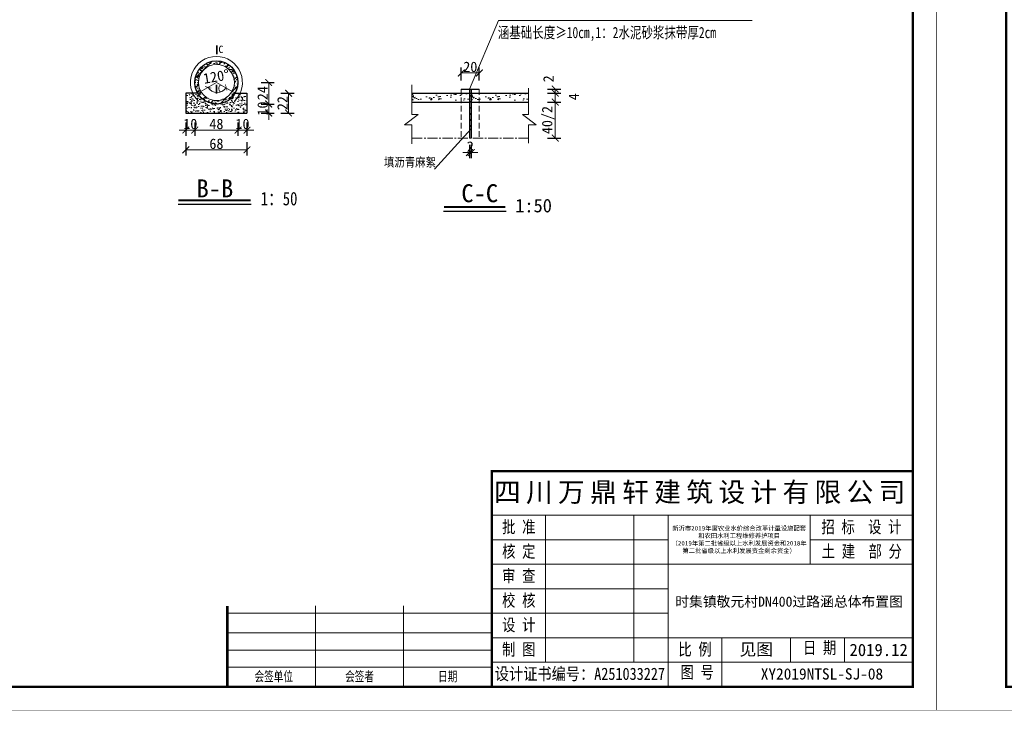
# Model space of a CAD drawing. Extents: x 36231 to 595326, y 3059 to 3871788.
# Tile 18 of 143: x 584379 to 584598, y 3863592 to 3863745. Entities that reach past the tile are written whole.
import ezdxf
from ezdxf.enums import TextEntityAlignment as Align

# ---------------------------------------------------------------- set-up
doc = ezdxf.new("R2010")
doc.units = 0
doc.header["$PDMODE"] = 32
doc.header["$PDSIZE"] = 0.2
doc.linetypes.add('CENTER2', pattern=[1.125, 0.75, -0.125, 0.125, -0.125])
doc.linetypes.add('HIDDEN', pattern=[0.375, 0.25, -0.125])
doc.layers.get('0').update_dxf_attribs({"linetype": 'CONTINUOUS'})
doc.layers.get('Defpoints').update_dxf_attribs({"linetype": 'CONTINUOUS'})
for name, color, linetype, lineweight in [('0.09标注线', 3, 'CONTINUOUS', 9), ('0.13填充', 8, 'CONTINUOUS', 9), ('0.13文字', 3, 'CONTINUOUS', 13), ('0.30粗蓝', 4, 'CONTINUOUS', 30), ('中心线', 1, 'CENTER2', 20), ('图框１', 5, 'CONTINUOUS', 60), ('文字', 7, 'CONTINUOUS', 15), ('文字层', 7, 'CONTINUOUS', 15), ('粗线', 7, 'CONTINUOUS', 35), ('细线', 7, 'CONTINUOUS', 15), ('虚线', 251, 'HIDDEN', 15)]:
    doc.layers.add(name, color=color, linetype=linetype, lineweight=lineweight)
doc.layers.add('尺寸线', color=3, linetype='CONTINUOUS')
doc.styles.add('-仿宋_GB2312', font='仿宋_GB2312_0.ttf')
doc.styles.add('LYJFS', font='times.ttf', dxfattribs={"width": 0.7})
doc.styles.add('图框', font='仿宋_GB2312_0.ttf', dxfattribs={"width": 0.8})
doc.dimstyles.new('副本 (2) STANDARD', dxfattribs={"dimscale": 0, "dimtxt": 2.3, "dimasz": 1.5, "dimexe": 1.25, "dimexo": 1.5, "dimgap": 0.2, "dimtad": 1, "dimdec": 1, "dimzin": 0, "dimdsep": 46, "dimtxsty": '-仿宋_GB2312', "dimblk": 'ARCHTICK', "dimcen": 0.09, "dimadec": 0, "dimazin": 0, "dimtfac": 1, "dimtdec": 1, "dimtix": 1, "dimtmove": 2, "dimatfit": 3, "dimfxl": 1.7, "dimfxlon": 1, "dimtolj": 1, "dimtzin": 0, "dimlwd": 9, "dimarcsym": 0})
doc.dimstyles.new('副本 (5) (2) STANDARD', dxfattribs={"dimtxt": 2.3, "dimasz": 1, "dimexe": 1.25, "dimexo": 1.5, "dimgap": 0.2, "dimtad": 1, "dimdec": 0, "dimlfac": 10, "dimzin": 0, "dimdsep": 46, "dimtxsty": '-仿宋_GB2312', "dimblk": 'ARCHTICK', "dimcen": 0.09, "dimadec": 0, "dimazin": 0, "dimtfac": 1, "dimtdec": 0, "dimtix": 1, "dimtmove": 2, "dimatfit": 3, "dimfxl": 1.7, "dimfxlon": 1, "dimtolj": 1, "dimtzin": 0, "dimlwd": 9, "dimlwe": 9, "dimarcsym": 0})
pattern_1 = [(50, (8.9576, 863.1229), (1.82184668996, -0.1593908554), [0.1905, -2.0955]), (355, (8.9576, 863.123), (-0.3524282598, 1.9105664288), [0.1524, -1.6764]), (100.451, (9.1094, 863.1096), (1.46942501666, 1.7511668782), [0.1619, -1.7809]), (46.1842, (8.9576, 863.631), (2.7107904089, -0.4204232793), [0.28575, -3.14325]), (96.6356, (9.1835, 863.596), (2.3740423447, 2.4742555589), [0.24285, -2.67135]), (351.184, (8.9576, 863.631), (2.3740460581, 2.4742511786), [0.2286, -2.5146]), (21, (9.2116, 863.5039), (1.51614879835, -1.02265518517), [0.1905, -2.0955]), (326, (9.2116, 863.504), (0.6180202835, 1.8418796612), [0.1524, -1.6764]), (71.4514, (9.338, 863.4187), (2.1341649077, 0.8192285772), [0.1619, -1.7809]), (37.5, (8.9576, 863.1229), (0.03088603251, 0.84555038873), [0, -1.65608, 0, -1.7018, 0, -1.68275]), (7.5, (8.9576, 863.1229), (0.6681966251, 1.00180574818), [0, -0.97028, 0, -1.61798, 0, -0.64135]), (327.5, (8.39116, 863.1229), (1.35590595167, -0.05728743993), [0, -0.635, 0, -1.9812, 0, -2.6289]), (317.5, (8.1372, 863.1229), (1.48129181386, 0.25426491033), [0, -0.8255, 0, -1.31572, 0, -1.8669])]
pattern_2 = [(50, (584466.0574, 3863727.3359), (2.73277, -0.2391), [0.28575, -3.14325]), (355, (584466.0574, 3863727.336), (-0.52864, 2.86585), [0.2286, -2.5146]), (100.45, (584466.285, 3863727.316), (2.20414, 2.62675), [0.24285, -2.67135]), (46.184, (584466.0574, 3863728.098), (4.0662, -0.6306), [0.4286, -4.7149]), (96.636, (584466.3962, 3863728.0453), (3.5611, 3.7114), [0.3643, -4.007]), (351.184, (584466.0574, 3863728.098), (3.561, 3.7114), [0.3429, -3.7719]), (21, (584466.4384, 3863727.9074), (2.27422, -1.534), [0.28575, -3.14325]), (326, (584466.4384, 3863727.9074), (0.927, 2.7628), [0.2286, -2.5146]), (71.451, (584466.628, 3863727.7795), (3.20125, 1.22884), [0.24285, -2.67135]), (37.5, (584466.0574, 3863727.3359), (0.04633, 1.268326), [0, -2.48412, 0, -2.5527, 0, -2.52413]), (7.5, (584466.0574, 3863727.3359), (1.0023, 1.50271), [0, -1.45542, 0, -2.42697, 0, -0.96203]), (327.5, (584465.2077, 3863727.3359), (2.03386, -0.08593), [0, -0.9525, 0, -2.9718, 0, -3.94335]), (317.5, (584464.8267, 3863727.3359), (2.22194, 0.3814), [0, -1.23825, 0, -1.97358, 0, -2.80035])]
pattern_3 = [(50, (584479.2013, 3863727.3359), (2.73277, -0.2391), [0.28575, -3.14325]), (355, (584479.2013, 3863727.336), (-0.52864, 2.86585), [0.2286, -2.5146]), (100.45, (584479.429, 3863727.316), (2.20414, 2.62675), [0.24285, -2.67135]), (46.184, (584479.2013, 3863728.098), (4.0662, -0.6306), [0.4286, -4.7149]), (96.636, (584479.54, 3863728.0453), (3.5611, 3.7114), [0.3643, -4.007]), (351.184, (584479.2013, 3863728.098), (3.561, 3.7114), [0.3429, -3.7719]), (21, (584479.5823, 3863727.9074), (2.27422, -1.534), [0.28575, -3.14325]), (326, (584479.5823, 3863727.9074), (0.927, 2.7628), [0.2286, -2.5146]), (71.451, (584479.7718, 3863727.7795), (3.20125, 1.22884), [0.24285, -2.67135]), (37.5, (584479.2013, 3863727.3359), (0.04633, 1.268326), [0, -2.48412, 0, -2.5527, 0, -2.52413]), (7.5, (584479.2013, 3863727.3359), (1.0023, 1.50271), [0, -1.45542, 0, -2.42697, 0, -0.96203]), (327.5, (584478.3517, 3863727.3359), (2.03386, -0.08593), [0, -0.9525, 0, -2.9718, 0, -3.94335]), (317.5, (584477.9707, 3863727.3359), (2.22194, 0.3814), [0, -1.23825, 0, -1.97358, 0, -2.80035])]

# ---------------------------------------------------------------- blocks, each defined once
blk = doc.blocks.new('eesz')
at = {"layer": '图框１', "color": 7, "const_width": 0.467}
blk.add_lwpolyline([(25244.5, -497.6), (25244.5, -1980.6), (27344.5, -1980.6), (27344.5, -497.6)], close=True, dxfattribs=at)
blk.add_lwpolyline([(25244.5, -497.6), (25244.5, -1980.6), (27344.5, -1980.6), (27344.5, -497.6)], close=True, dxfattribs=at)
at = {"layer": '图框１', "color": 5, "const_width": 0.467}
blk.add_lwpolyline([(25244.5, -497.6), (25244.5, -1980.6), (27344.5, -1980.6), (27344.5, -497.6)], close=True, dxfattribs=at)
at = {"layer": '图框１', "color": 7}
blk.add_lwpolyline([(25322.3, -518.3, 3.11, 3.11, 0), (27318.5, -518.3, 2.59, 2.59, 0), (27318.5, -1954.6, 2.59, 2.59, 0), (25322.3, -1954.6, 2.59, 2.59, 0)], format="xyseb", close=True, dxfattribs=at)
blk.add_lwpolyline([(25322.3, -518.3, 3.11, 3.11, 0), (27318.5, -518.3, 2.59, 2.59, 0), (27318.5, -1954.6, 2.59, 2.59, 0), (25322.3, -1954.6, 2.59, 2.59, 0)], format="xyseb", close=True, dxfattribs=at)
at = {"layer": '图框１', "color": 5}
blk.add_lwpolyline([(25322.3, -518.3, 3.11, 3.11, 0), (27318.5, -518.3, 2.59, 2.59, 0), (27318.5, -1954.6, 2.59, 2.59, 0), (25322.3, -1954.6, 2.59, 2.59, 0)], format="xyseb", close=True, dxfattribs=at)
at = {"layer": '细线', "color": 7}
for p, q in [((26850.3, -1715.1), (27318.5, -1715.1)), ((26850.3, -1764.1), (27318.5, -1764.1)), ((26910.2, -1764.1), (26910.2, -1927.4)), ((27008.2, -1764.1), (27008.2, -1927.4)), ((27046.3, -1764.1), (27046.3, -1954.6)), ((27204.2, -1764.1), (27204.2, -1818.5)), ((26850.3, -1791.3), (27046.3, -1791.3)), ((27204.2, -1791.3), (27318.5, -1791.3)), ((26850.3, -1818.5), (27318.5, -1818.5)), ((26850.3, -1845.7), (27046.3, -1845.7)), ((26654.3, -1864.8), (26654.3, -1954.6)), ((26752.3, -1864.8), (26752.3, -1954.6)), ((26556.3, -1873), (26850.3, -1873)), ((26850.3, -1873), (27046.3, -1873)), ((26556.3, -1894.7), (26850.3, -1894.7)), ((26850.3, -1900.2), (27318.5, -1900.2)), ((27106.2, -1900.2), (27106.2, -1954.6)), ((27182.4, -1900.2), (27182.4, -1927.4)), ((27242.3, -1900.2), (27242.3, -1927.4)), ((26556.3, -1913.8), (26850.3, -1913.8)), ((26556.3, -1932.9), (26850.3, -1932.9)), ((26850.3, -1927.4), (27318.5, -1927.4))]:
    blk.add_line(p, q, dxfattribs=at)
at = {"layer": '细线', "color": 7, "const_width": 2.72}
for points in [[(27318.5, -1715.1), (26850.3, -1715.1), (26850.3, -1954.6)], [(26556.3, -1864.8), (26556.3, -1954.6)]]:
    blk.add_lwpolyline(points, dxfattribs=at)
at = {"layer": '文字', "color": 7, "line_spacing_factor": 0.5, "style": '-仿宋_GB2312'}
for s, insert, char_height, width, attachment_point in [('{\\fSimSun|b0|i0|c134|p2;\\T1.2;\\C256;四川万鼎轩建筑设计有限公司}', (27084.4, -1739.6), 21.778, 468.222, 5), ('{\\W0.8;批 准}', (26880.3, -1777.7), 13.611, 59.889, 5), ('{\\W0.8;招 标  设 计}', (27261.3, -1777.7), 13.611, 114.153, 5), ('{\\W0.8;核 定}', (26880.3, -1804.9), 13.611, 59.889, 5), ('{\\W0.8;土 建  部 分}', (27261.7, -1804.9), 13.611, 114.902, 5), ('{\\W0.8;审 查}', (26880.3, -1832.1), 13.611, 59.889, 5), ('{\\W0.8;校 核}', (26880.3, -1859.4), 13.611, 59.889, 5), ('{\\W0.8;设 计}', (26880.3, -1886.6), 13.611, 59.889, 5), ('见图', (27144.3, -1913.8), 13.61, 76.222, 5), ('{\\W0.8;日 期}', (27196.2, -1904.4), 13.611, 54.508, 1), ('{\\W0.8;制 图}', (26880.3, -1913.8), 13.611, 59.889, 5), ('{\\W0.8;比 例}', (27076.3, -1913.8), 13.611, 59.889, 5), ('2019.12', (27280.4, -1913.8), 13.61, 76.222, 5), ('{\\W0.7; 会签单位}', (26605.3, -1943.7), 10.889, 98, 5), ('{\\W0.7;会签者}', (26703.3, -1943.7), 10.889, 98, 5), ('{\\W0.7;日期}', (26801.3, -1943.7), 10.89, 98, 5), ('{\\W0.85;设计证书编号：A251033227}', (26948.3, -1941), 13.611, 196, 5), ('{\\W0.8;图 号}', (27060.1, -1931.7), 13.611, 54.508, 1)]:
    blk.add_mtext(s, dxfattribs=dict(at, insert=insert, char_height=char_height, width=width, attachment_point=attachment_point))
at = {"layer": '文字', "color": 7, "insert": (27125.3, -1791.3), "char_height": 5, "width": 157.889, "attachment_point": 5, "style": '-仿宋_GB2312'}
blk.add_mtext('新沂市2019年度农业水价综合改革计量设施配套\\P和农田水利工程维修养护项目\\P（2019年第二批省级以上水利发展资金和2018年\\P第二批省级以上水利发展资金剩余资金）', dxfattribs=at)
blk = doc.blocks.new('_ARCHTICK')
at = {"color": 0, "linetype": 'ByBlock', "const_width": 0.15}
blk.add_lwpolyline([(-0.5, -0.5), (0.5, 0.5)], dxfattribs=at)
blk = doc.blocks.new('*D1758')
at = {"layer": '0.09标注线', "color": 0, "lineweight": 9}
blk.add_arc((584422.71, 3863731.37), 2.31, 210, 330, dxfattribs=at)
at = {"layer": 'Defpoints', "color": 0, "lineweight": 13}
for p in [(584422.71, 3863731.37), (584422.71, 3863731.37), (584418.55, 3863728.97), (584423.5, 3863729.2), (584426.87, 3863728.97)]:
    blk.add_point(p, dxfattribs=at)
at = {"layer": '0.09标注线', "color": 0, "lineweight": 9}
for p, rotation in [((584420.71, 3863730.21), 119.9999999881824), ((584424.72, 3863730.21), 60.00000000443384)]:
    blk.add_blockref('_ARCHTICK', p, dxfattribs=dict(at, rotation=rotation))
at = {"layer": '0.09标注线', "color": 0, "lineweight": 13, "insert": (584422.5, 3863732.61), "char_height": 2.3, "attachment_point": 5, "rotation": 9.8892, "style": '-仿宋_GB2312'}
blk.add_mtext('\\A1;120°', dxfattribs=at)
blk = doc.blocks.new('*D1764')
at = {"layer": '0.09标注线', "color": 0, "lineweight": 9}
for p, q in [((584434.17, 3863726.51), (584434.17, 3863728.01)), ((584434.17, 3863724.51), (584434.17, 3863726.51)), ((584434.17, 3863724.51), (584434.17, 3863723.01))]:
    blk.add_line(p, q, dxfattribs=at)
at = {"layer": '0.09标注线', "color": 0, "lineweight": -2}
for p, q in [((584432.47, 3863726.51), (584435.42, 3863726.51)), ((584432.47, 3863724.51), (584435.42, 3863724.51))]:
    blk.add_line(p, q, dxfattribs=at)
at = {"layer": 'Defpoints', "color": 0, "lineweight": 13}
for p in [(584422.54, 3863726.51), (584434.17, 3863726.51), (584429.34, 3863724.51)]:
    blk.add_point(p, dxfattribs=at)
at = {"layer": '0.09标注线', "color": 0, "lineweight": 9, "xscale": 1.5, "yscale": 1.5, "zscale": 1.5}
for p, rotation in [((584434.17, 3863726.51), 270), ((584434.17, 3863724.51), 90)]:
    blk.add_blockref('_ARCHTICK', p, dxfattribs=dict(at, rotation=rotation))
at = {"layer": '0.09标注线', "color": 0, "lineweight": 13, "insert": (584432.82, 3863725.51), "char_height": 2.3, "attachment_point": 5, "rotation": 90, "style": '-仿宋_GB2312'}
blk.add_mtext('\\A1;10', dxfattribs=at)
blk = doc.blocks.new('*D1765')
at = {"layer": '0.09标注线', "color": 0, "lineweight": -2}
for p, q in [((584432.47, 3863731.31), (584435.42, 3863731.31)), ((584432.47, 3863726.51), (584435.42, 3863726.51))]:
    blk.add_line(p, q, dxfattribs=at)
at = {"layer": '0.09标注线', "color": 0, "lineweight": 9}
blk.add_line((584434.17, 3863726.51), (584434.17, 3863731.31), dxfattribs=at)
at = {"layer": 'Defpoints', "color": 0, "lineweight": 13}
for p in [(584422.54, 3863731.31), (584434.17, 3863731.31), (584422.54, 3863726.51)]:
    blk.add_point(p, dxfattribs=at)
at = {"layer": '0.09标注线', "color": 0, "lineweight": 9, "xscale": 1.5, "yscale": 1.5, "zscale": 1.5}
for p, rotation in [((584434.17, 3863731.31), 90), ((584434.17, 3863726.51), 270)]:
    blk.add_blockref('_ARCHTICK', p, dxfattribs=dict(at, rotation=rotation))
at = {"layer": '0.09标注线', "color": 0, "lineweight": 13, "insert": (584432.82, 3863728.91), "char_height": 2.3, "attachment_point": 5, "rotation": 90, "style": '-仿宋_GB2312'}
blk.add_mtext('\\A1;24', dxfattribs=at)
blk = doc.blocks.new('*D1766')
at = {"layer": '0.09标注线', "color": 0, "lineweight": 9}
for p, q in [((584415.74, 3863720.72), (584414.24, 3863720.72)), ((584415.74, 3863720.72), (584417.74, 3863720.72)), ((584417.74, 3863720.72), (584419.24, 3863720.72))]:
    blk.add_line(p, q, dxfattribs=at)
at = {"layer": '0.09标注线', "color": 0, "lineweight": -2}
for p, q in [((584415.74, 3863722.42), (584415.74, 3863719.47)), ((584417.74, 3863722.42), (584417.74, 3863719.47))]:
    blk.add_line(p, q, dxfattribs=at)
at = {"layer": 'Defpoints', "color": 0, "lineweight": 13}
for p in [(584417.74, 3863731.31), (584415.74, 3863724.51), (584417.74, 3863720.72)]:
    blk.add_point(p, dxfattribs=at)
at = {"layer": '0.09标注线', "color": 0, "lineweight": 9, "xscale": 1.5, "yscale": 1.5, "zscale": 1.5}
blk.add_blockref('_ARCHTICK', (584415.74, 3863720.72), dxfattribs=at)
at = {"layer": '0.09标注线', "color": 0, "lineweight": 9, "xscale": 1.5, "yscale": 1.5, "zscale": 1.5, "rotation": 180}
blk.add_blockref('_ARCHTICK', (584417.74, 3863720.72), dxfattribs=at)
at = {"layer": '0.09标注线', "color": 0, "lineweight": 13, "insert": (584416.74, 3863722.07), "char_height": 2.3, "attachment_point": 5, "style": '-仿宋_GB2312'}
blk.add_mtext('\\A1;10', dxfattribs=at)
blk = doc.blocks.new('*D1767')
at = {"layer": '0.09标注线', "color": 0, "lineweight": -2}
for p, q in [((584417.74, 3863722.42), (584417.74, 3863719.47)), ((584427.34, 3863722.42), (584427.34, 3863719.47))]:
    blk.add_line(p, q, dxfattribs=at)
at = {"layer": '0.09标注线', "color": 0, "lineweight": 9}
blk.add_line((584417.74, 3863720.72), (584427.34, 3863720.72), dxfattribs=at)
at = {"layer": 'Defpoints', "color": 0, "lineweight": 13}
for p in [(584417.74, 3863731.31), (584427.34, 3863731.31), (584427.34, 3863720.72)]:
    blk.add_point(p, dxfattribs=at)
at = {"layer": '0.09标注线', "color": 0, "lineweight": 9, "xscale": 1.5, "yscale": 1.5, "zscale": 1.5, "rotation": 180}
blk.add_blockref('_ARCHTICK', (584417.74, 3863720.72), dxfattribs=at)
at = {"layer": '0.09标注线', "color": 0, "lineweight": 9, "xscale": 1.5, "yscale": 1.5, "zscale": 1.5}
blk.add_blockref('_ARCHTICK', (584427.34, 3863720.72), dxfattribs=at)
at = {"layer": '0.09标注线', "color": 0, "lineweight": 13, "insert": (584422.54, 3863722.07), "char_height": 2.3, "attachment_point": 5, "style": '-仿宋_GB2312'}
blk.add_mtext('\\A1;48', dxfattribs=at)
blk = doc.blocks.new('*D1768')
at = {"layer": '0.09标注线', "color": 0, "lineweight": 9}
for p, q in [((584427.34, 3863720.72), (584425.84, 3863720.72)), ((584427.34, 3863720.72), (584429.34, 3863720.72)), ((584429.34, 3863720.72), (584430.84, 3863720.72))]:
    blk.add_line(p, q, dxfattribs=at)
at = {"layer": '0.09标注线', "color": 0, "lineweight": -2}
for p, q in [((584427.34, 3863722.42), (584427.34, 3863719.47)), ((584429.34, 3863722.42), (584429.34, 3863719.47))]:
    blk.add_line(p, q, dxfattribs=at)
at = {"layer": 'Defpoints', "color": 0, "lineweight": 13}
for p in [(584427.34, 3863731.31), (584429.34, 3863724.51), (584429.34, 3863720.72)]:
    blk.add_point(p, dxfattribs=at)
at = {"layer": '0.09标注线', "color": 0, "lineweight": 9, "xscale": 1.5, "yscale": 1.5, "zscale": 1.5}
blk.add_blockref('_ARCHTICK', (584427.34, 3863720.72), dxfattribs=at)
at = {"layer": '0.09标注线', "color": 0, "lineweight": 9, "xscale": 1.5, "yscale": 1.5, "zscale": 1.5, "rotation": 180}
blk.add_blockref('_ARCHTICK', (584429.34, 3863720.72), dxfattribs=at)
at = {"layer": '0.09标注线', "color": 0, "lineweight": 13, "insert": (584428.34, 3863722.07), "char_height": 2.3, "attachment_point": 5, "style": '-仿宋_GB2312'}
blk.add_mtext('\\A1;10', dxfattribs=at)
blk = doc.blocks.new('*D1769')
at = {"layer": '0.09标注线', "color": 0, "lineweight": -2}
for p, q in [((584415.74, 3863718.02), (584415.74, 3863715.07)), ((584429.34, 3863718.02), (584429.34, 3863715.07))]:
    blk.add_line(p, q, dxfattribs=at)
at = {"layer": '0.09标注线', "color": 0, "lineweight": 9}
blk.add_line((584415.74, 3863716.32), (584429.34, 3863716.32), dxfattribs=at)
at = {"layer": 'Defpoints', "color": 0, "lineweight": 13}
for p in [(584415.74, 3863724.51), (584429.34, 3863724.51), (584429.34, 3863716.32)]:
    blk.add_point(p, dxfattribs=at)
at = {"layer": '0.09标注线', "color": 0, "lineweight": 9, "xscale": 1.5, "yscale": 1.5, "zscale": 1.5, "rotation": 180}
blk.add_blockref('_ARCHTICK', (584415.74, 3863716.32), dxfattribs=at)
at = {"layer": '0.09标注线', "color": 0, "lineweight": 9, "xscale": 1.5, "yscale": 1.5, "zscale": 1.5}
blk.add_blockref('_ARCHTICK', (584429.34, 3863716.32), dxfattribs=at)
at = {"layer": '0.09标注线', "color": 0, "lineweight": 13, "insert": (584422.54, 3863717.67), "char_height": 2.3, "attachment_point": 5, "style": '-仿宋_GB2312'}
blk.add_mtext('\\A1;68', dxfattribs=at)
blk = doc.blocks.new('*D1770')
at = {"layer": '0.09标注线', "color": 0, "lineweight": -2}
for p, q in [((584436.88, 3863728.91), (584439.83, 3863728.91)), ((584436.88, 3863724.51), (584439.83, 3863724.51))]:
    blk.add_line(p, q, dxfattribs=at)
at = {"layer": '0.09标注线', "color": 0, "lineweight": 9}
blk.add_line((584438.58, 3863724.51), (584438.58, 3863728.91), dxfattribs=at)
at = {"layer": 'Defpoints', "color": 0, "lineweight": 13}
for p in [(584429.34, 3863728.91), (584438.58, 3863728.91), (584429.34, 3863724.51)]:
    blk.add_point(p, dxfattribs=at)
at = {"layer": '0.09标注线', "color": 0, "lineweight": 9, "xscale": 1.5, "yscale": 1.5, "zscale": 1.5}
for p, rotation in [((584438.58, 3863728.91), 90), ((584438.58, 3863724.51), 270)]:
    blk.add_blockref('_ARCHTICK', p, dxfattribs=dict(at, rotation=rotation))
at = {"layer": '0.09标注线', "color": 0, "lineweight": 13, "insert": (584437.23, 3863726.71), "char_height": 2.3, "attachment_point": 5, "rotation": 90, "style": '-仿宋_GB2312'}
blk.add_mtext('\\A1;22', dxfattribs=at)
blk = doc.blocks.new('*D1800')
at = {"layer": '0.09标注线', "color": 0, "lineweight": -2}
for p, q in [((584477, 3863731.71), (584477, 3863734.66)), ((584481, 3863731.71), (584481, 3863734.66))]:
    blk.add_line(p, q, dxfattribs=at)
at = {"layer": '0.09标注线', "color": 0, "lineweight": 9}
blk.add_line((584477, 3863733.41), (584481, 3863733.41), dxfattribs=at)
at = {"layer": 'Defpoints', "color": 0, "lineweight": 13}
for p in [(584481, 3863733.41), (584481, 3863729.84), (584477, 3863729.34)]:
    blk.add_point(p, dxfattribs=at)
at = {"layer": '0.09标注线', "color": 0, "lineweight": 9, "xscale": 1.5, "yscale": 1.5, "zscale": 1.5, "rotation": 180}
blk.add_blockref('_ARCHTICK', (584477, 3863733.41), dxfattribs=at)
at = {"layer": '0.09标注线', "color": 0, "lineweight": 9, "xscale": 1.5, "yscale": 1.5, "zscale": 1.5}
blk.add_blockref('_ARCHTICK', (584481, 3863733.41), dxfattribs=at)
at = {"layer": '0.09标注线', "color": 0, "lineweight": 13, "insert": (584479, 3863734.76), "char_height": 2.3, "attachment_point": 5, "style": '-仿宋_GB2312'}
blk.add_mtext('\\A1;20', dxfattribs=at)
blk = doc.blocks.new('*D1771')
at = {"layer": '0.09标注线', "color": 0, "lineweight": -2}
for p, q in [((584478.8, 3863717.41), (584478.8, 3863714.46)), ((584479.2, 3863717.41), (584479.2, 3863714.46))]:
    blk.add_line(p, q, dxfattribs=at)
at = {"layer": '0.09标注线', "color": 0, "lineweight": 9}
for p, q in [((584478.8, 3863715.71), (584477.3, 3863715.71)), ((584478.8, 3863715.71), (584479.2, 3863715.71)), ((584479.2, 3863715.71), (584480.7, 3863715.71))]:
    blk.add_line(p, q, dxfattribs=at)
at = {"layer": 'Defpoints', "color": 0, "lineweight": 13}
for p in [(584478.8, 3863719.34), (584479.2, 3863719.34), (584479.2, 3863715.71)]:
    blk.add_point(p, dxfattribs=at)
at = {"layer": '0.09标注线', "color": 0, "lineweight": 9, "xscale": 1.5, "yscale": 1.5, "zscale": 1.5}
blk.add_blockref('_ARCHTICK', (584478.8, 3863715.71), dxfattribs=at)
at = {"layer": '0.09标注线', "color": 0, "lineweight": 9, "xscale": 1.5, "yscale": 1.5, "zscale": 1.5, "rotation": 180}
blk.add_blockref('_ARCHTICK', (584479.2, 3863715.71), dxfattribs=at)
at = {"layer": '0.09标注线', "color": 0, "lineweight": 13, "insert": (584479, 3863717.06), "char_height": 2.3, "attachment_point": 5, "style": '-仿宋_GB2312'}
blk.add_mtext('\\A1;2', dxfattribs=at)
blk = doc.blocks.new('*D1801')
at = {"layer": '0.09标注线', "color": 0, "lineweight": -2}
for p, q in [((584496.17, 3863728.94), (584499.12, 3863728.94)), ((584496.17, 3863726.94), (584499.12, 3863726.94))]:
    blk.add_line(p, q, dxfattribs=at)
at = {"layer": '0.09标注线', "color": 0, "lineweight": 9}
blk.add_line((584497.87, 3863728.94), (584497.87, 3863726.94), dxfattribs=at)
at = {"layer": 'Defpoints', "color": 0, "lineweight": 13}
for p in [(584491.95, 3863728.94), (584491.95, 3863726.94), (584497.87, 3863726.94)]:
    blk.add_point(p, dxfattribs=at)
at = {"layer": '0.09标注线', "color": 0, "lineweight": 9, "xscale": 1.5, "yscale": 1.5, "zscale": 1.5}
for p, rotation in [((584497.87, 3863728.94), 90), ((584497.87, 3863726.94), 270)]:
    blk.add_blockref('_ARCHTICK', p, dxfattribs=dict(at, rotation=rotation))
at = {"layer": '0.09标注线', "color": 0, "lineweight": 13, "insert": (584502, 3863728.12), "char_height": 2.3, "attachment_point": 5, "rotation": 90, "style": '-仿宋_GB2312'}
blk.add_mtext('\\A1;4', dxfattribs=at)
blk = doc.blocks.new('*D1802')
at = {"layer": '0.09标注线', "color": 0, "lineweight": -2}
for p, q in [((584496.17, 3863726.94), (584499.12, 3863726.94)), ((584496.17, 3863718.94), (584499.12, 3863718.94))]:
    blk.add_line(p, q, dxfattribs=at)
at = {"layer": '0.09标注线', "color": 0, "lineweight": 9}
blk.add_line((584497.87, 3863726.94), (584497.87, 3863718.94), dxfattribs=at)
at = {"layer": 'Defpoints', "color": 0, "lineweight": 13}
for p in [(584491.95, 3863726.94), (584491.95, 3863718.94), (584497.87, 3863718.94)]:
    blk.add_point(p, dxfattribs=at)
at = {"layer": '0.09标注线', "color": 0, "lineweight": 9, "xscale": 1.5, "yscale": 1.5, "zscale": 1.5}
for p, rotation in [((584497.87, 3863726.94), 90), ((584497.87, 3863718.94), 270)]:
    blk.add_blockref('_ARCHTICK', p, dxfattribs=dict(at, rotation=rotation))
at = {"layer": '0.09标注线', "color": 0, "lineweight": 13, "insert": (584496.35, 3863722.94), "char_height": 2.3, "attachment_point": 5, "rotation": 90, "style": '-仿宋_GB2312'}
blk.add_mtext('\\A1;40/2', dxfattribs=at)
blk = doc.blocks.new('*D1803')
at = {"layer": '0.09标注线', "color": 0, "lineweight": -2}
for p, q in [((584496.17, 3863729.84), (584499.12, 3863729.84)), ((584496.17, 3863728.94), (584499.12, 3863728.94))]:
    blk.add_line(p, q, dxfattribs=at)
at = {"layer": '0.09标注线', "color": 0, "lineweight": 9}
blk.add_line((584497.87, 3863729.84), (584497.87, 3863728.94), dxfattribs=at)
at = {"layer": 'Defpoints', "color": 0, "lineweight": 13}
for p in [(584481, 3863729.84), (584481, 3863728.94), (584497.87, 3863728.94)]:
    blk.add_point(p, dxfattribs=at)
at = {"layer": '0.09标注线', "color": 0, "lineweight": 9, "xscale": 1.5, "yscale": 1.5, "zscale": 1.5}
for p, rotation in [((584497.87, 3863729.84), 90), ((584497.87, 3863728.94), 270)]:
    blk.add_blockref('_ARCHTICK', p, dxfattribs=dict(at, rotation=rotation))
at = {"layer": '0.09标注线', "color": 0, "lineweight": 13, "insert": (584496.37, 3863732.11), "char_height": 2.3, "attachment_point": 5, "rotation": 90, "style": '-仿宋_GB2312'}
blk.add_mtext('\\A1;2', dxfattribs=at)

msp = doc.modelspace()

# ---------------------------------------------------------------- hatches: boundary and pattern name
at = {"lineweight": 13}
h = msp.add_hatch(dxfattribs=at)
h.set_pattern_fill('AR-CONC', color=3, scale=0.015, style=0)
h.set_pattern_definition(pattern_2)
h.paths.add_polyline_path([(584466.06, 3863728.94), (584466.06, 3863727.34), (584477, 3863727.34), (584477, 3863728.94)])
h = msp.add_hatch(dxfattribs=at)
h.set_pattern_fill('AR-CONC', color=3, scale=0.015, style=0)
h.set_pattern_definition(pattern_2)
h.paths.add_polyline_path([(584477, 3863728.94), (584477, 3863727.34), (584478.8, 3863727.34), (584478.8, 3863728.94)])
h = msp.add_hatch(dxfattribs=at)
h.set_pattern_fill('AR-CONC', color=3, scale=0.015, style=0)
h.set_pattern_definition(pattern_3)
h.paths.add_polyline_path([(584481, 3863727.34), (584481, 3863728.94), (584479.2, 3863728.94), (584479.2, 3863727.34)])
h = msp.add_hatch(dxfattribs=at)
h.set_pattern_fill('AR-CONC', color=3, scale=0.015, style=0)
h.set_pattern_definition(pattern_3)
h.paths.add_polyline_path([(584481, 3863728.94), (584481, 3863727.34), (584491.95, 3863727.34), (584491.95, 3863728.94)])
at = {"layer": '0.09标注线', "lineweight": 13}
h = msp.add_hatch(dxfattribs=at)
h.set_pattern_fill('AR-CONC', color=256, scale=0.01, style=0)
h.set_pattern_definition(pattern_1)
h.paths.add_polyline_path([(584419.08, 3863729.31), (584418.39, 3863728.91, 0.57735), (584426.7, 3863728.91), (584426.01, 3863729.31, -0.57735)])
h.paths.add_polyline_path([(584426.54, 3863731.31, -0.131652), (584426.01, 3863729.31), (584426.7, 3863728.91, 0.131652), (584427.34, 3863731.31, 1), (584417.74, 3863731.31, 0.131652), (584418.39, 3863728.91), (584419.08, 3863729.31, -0.131652), (584418.54, 3863731.31, -1)])
h = msp.add_hatch(dxfattribs=at)
h.set_pattern_fill('ANSI31', color=256, scale=0.5, style=0)
h.set_pattern_definition([(45, (8.9576, 863.123), (-1.12253201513, 1.12253201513), [])])
h.paths.add_polyline_path([(584426.7, 3863728.91), (584426.01, 3863729.31, -0.57735), (584419.08, 3863729.31), (584418.39, 3863728.91, 0.57735)])
h.paths.add_polyline_path([(584418.39, 3863728.91), (584419.08, 3863729.31, -0.131652), (584418.54, 3863731.31, -1), (584426.54, 3863731.31, -0.131652), (584426.01, 3863729.31), (584426.7, 3863728.91, 0.131652), (584427.34, 3863731.31, 1), (584417.74, 3863731.31, 0.131652)])
h = msp.add_hatch(dxfattribs=at)
h.set_pattern_fill('AR-CONC', color=256, scale=0.01, style=0)
h.set_pattern_definition(pattern_1)
h.paths.add_polyline_path([(584418.39, 3863728.91), (584415.74, 3863728.91), (584415.74, 3863724.51), (584429.34, 3863724.51), (584429.34, 3863728.91), (584427.8, 3863728.91, -0.093892), (584426.56, 3863727.16, 0.093892), (584427.8, 3863728.91), (584426.7, 3863728.91, -0.57735)])
at = {"layer": '0.13填充'}
h = msp.add_hatch(dxfattribs=at)
h.set_pattern_fill('ANSI31', scale=0.3, style=0)
h.set_pattern_definition([(45, (584478.8013, 3863717.3359), (-0.67352, 0.67352), [])])
h.paths.add_polyline_path([(584478.8, 3863721.31), (584479.2, 3863721.31), (584479.2, 3863729.34), (584478.8, 3863729.34)])

# ---------------------------------------------------------------- linework, layer by layer
at = {"color": 7}
for p, q in [((584477, 3863729.84), (584481, 3863729.84)), ((584478.8, 3863729.84), (584478.8, 3863718.94)), ((584479.2, 3863729.84), (584479.2, 3863718.94)), ((584430.29, 3863704.18), (584414.06, 3863704.18)), ((584473, 3863702.69), (584486.98, 3863702.7))]:
    msp.add_line(p, q, dxfattribs=at)
at = {"color": 7, "const_width": 0.461}
for points in [[(584430.17, 3863705.08), (584414.06, 3863705.08)], [(584473.14, 3863703.61), (584486.79, 3863703.61)]]:
    msp.add_lwpolyline(points, dxfattribs=at)
at = {"layer": '0.09标注线', "color": 7}
for q in [(584478.8, 3863729.84), (584541.65, 3863745.04)]:
    msp.add_line((584485.23, 3863745.04), q, dxfattribs=at)
at = {"layer": '0.09标注线'}
for q in [(584418.39, 3863728.91), (584426.7, 3863728.91)]:
    msp.add_line((584422.54, 3863731.31), q, dxfattribs=at)
at = {"layer": '0.09标注线', "color": 0, "lineweight": 30}
for p, q in [((584415.74, 3863728.91), (584415.74, 3863724.51)), ((584418.39, 3863728.91), (584415.74, 3863728.91)), ((584426.7, 3863728.91), (584429.34, 3863728.91)), ((584429.34, 3863728.91), (584429.34, 3863724.51)), ((584415.74, 3863724.51), (584429.34, 3863724.51))]:
    msp.add_line(p, q, dxfattribs=at)
msp.add_circle((584422.54, 3863731.31), 4.8, dxfattribs=at)
at = {"layer": '0.09标注线', "color": 0, "lineweight": 13}
msp.add_circle((584422.54, 3863731.31), 4, dxfattribs=at)
msp.add_arc((584422.54, 3863731.31), 5.78, 314.0039, 225.9961, dxfattribs=at)
at = {"layer": '0.30粗蓝', "color": 7, "ltscale": 80}
for p, q in [((584465.98, 3863728.94), (584478.8, 3863728.94)), ((584478.8, 3863728.94), (584491.95, 3863728.94)), ((584466.06, 3863726.94), (584478.8, 3863726.94)), ((584479.2, 3863726.94), (584491.95, 3863726.94))]:
    msp.add_line(p, q, dxfattribs=at)
at = {"layer": '中心线', "color": 1, "lineweight": 15, "ltscale": 3}
msp.add_line((584491.95, 3863718.94), (584465.98, 3863718.94), dxfattribs=at)
at = {"layer": '尺寸线', "color": 7, "lineweight": 9}
msp.add_line((584471.04, 3863712), (584479.2, 3863720.96), dxfattribs=at)
at = {"layer": '粗线', "color": 7}
for p, q in [((584422.65, 3863739.51), (584422.65, 3863737.56)), ((584422.53, 3863730.81), (584422.53, 3863728.86))]:
    msp.add_line(p, q, dxfattribs=at)
at = {"layer": '细线', "color": 7, "lineweight": 9}
for p, q in [((584465.98, 3863730.74), (584465.98, 3863724.2)), ((584491.95, 3863730.05), (584491.95, 3863724.2)), ((584464.33, 3863721.86), (584467.42, 3863724.2)), ((584465.98, 3863724.2), (584467.42, 3863724.2)), ((584491.95, 3863724.2), (584490.59, 3863724.2)), ((584493.67, 3863721.86), (584490.59, 3863724.2)), ((584465.98, 3863721.86), (584464.33, 3863721.86)), ((584465.98, 3863721.86), (584465.98, 3863717.67)), ((584491.95, 3863721.86), (584491.95, 3863717.82)), ((584491.95, 3863721.86), (584493.67, 3863721.86))]:
    msp.add_line(p, q, dxfattribs=at)
at = {"layer": '虚线', "color": 7, "lineweight": 15, "ltscale": 5}
for p, q in [((584477, 3863729.84), (584477, 3863718.94)), ((584481, 3863729.84), (584481, 3863718.94))]:
    msp.add_line(p, q, dxfattribs=at)

# ---------------------------------------------------------------- block references
at = {"layer": '文字层', "xscale": 0.1999999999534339, "yscale": 0.2000000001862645, "zscale": 0.2}
for p in [(579113.71, 3863987.9), (579533.71, 3863987.9)]:
    msp.add_blockref('eesz', p, dxfattribs=at)

# ---------------------------------------------------------------- texts
at = {"color": 7, "style": '-仿宋_GB2312'}
msp.add_text('B-B', height=4, dxfattribs=at).set_placement((584422.21, 3863707.76), align=Align.MIDDLE)
at = {"color": 7, "style": '-仿宋_GB2312', "width": 0.8}
msp.add_text('1：50', height=3, dxfattribs=at).set_placement((584436.47, 3863705.46), align=Align.MIDDLE)
at = {"color": 7, "style": '图框'}
msp.add_text('   时集镇敬元村DN400过路涵总体布置图', height=2.25, dxfattribs=at).set_placement((584519.97, 3863614.78))
at = {"layer": '0.09标注线', "color": 7, "style": '-仿宋_GB2312', "width": 0.75}
msp.add_text('涵基础长度≥10cm,1：2水泥砂浆抹带厚2cm', height=2.5, dxfattribs=at).set_placement((584485.1, 3863741.15))
at = {"layer": '0.13文字', "color": 7, "style": '-仿宋_GB2312'}
msp.add_text('C-C', height=4, dxfattribs=at).set_placement((584477.01, 3863704.68))
at = {"layer": '0.13文字', "color": 0, "linetype": 'Continuous', "lineweight": 13, "insert": (584543.58, 3863601.08), "char_height": 2.5, "width": 66.6611, "attachment_point": 1, "style": 'LYJFS'}
msp.add_mtext('{\\fFangSong_GB2312|b0|i0|c134|p49;\\W1;XY2019NTSL-SJ-08}', dxfattribs=at)
at = {"layer": '尺寸线', "color": 7, "lineweight": 9, "style": '-仿宋_GB2312', "width": 0.85}
msp.add_text('填沥青麻絮', height=2, dxfattribs=at).set_placement((584471.38, 3863712.59), align=Align.RIGHT)
at = {"layer": '文字', "color": 7, "char_height": 1.6, "width": 12.3785, "attachment_point": 1, "style": '-仿宋_GB2312'}
for insert in [(584422.99, 3863739.47), (584422.87, 3863730.78)]:
    msp.add_mtext('C', dxfattribs=dict(at, insert=insert))
at = {"layer": '粗线', "color": 7, "insert": (584488.98, 3863705.43), "char_height": 3, "width": 13.4287, "attachment_point": 1, "style": '-仿宋_GB2312'}
msp.add_mtext('1:50', dxfattribs=at)

# ---------------------------------------------------------------- dimensions: what is measured, and where the dimension line sits
at = {"layer": '0.09标注线', "color": 3, "lineweight": 13}
for base, p1, p2, override, picture, middle in [((584481, 3863733.41), (584477, 3863729.34), (584481, 3863729.84), {"dimscale": 1, "dimtxt": 2.3, "dimdec": 0, "dimlfac": 5}, '*D1800', (584479, 3863734.76)), ((584417.74, 3863720.72), (584415.74, 3863724.51), (584417.74, 3863731.31), {"dimscale": 1, "dimdec": 0, "dimlfac": 5}, '*D1766', (584416.74, 3863722.07)), ((584427.34, 3863720.72), (584417.74, 3863731.31), (584427.34, 3863731.31), {"dimscale": 1, "dimdec": 0, "dimlfac": 5}, '*D1767', (584422.54, 3863722.07)), ((584429.34, 3863720.72), (584427.34, 3863731.31), (584429.34, 3863724.51), {"dimscale": 1, "dimdec": 0, "dimlfac": 5}, '*D1768', (584428.34, 3863722.07)), ((584429.34, 3863716.32), (584415.74, 3863724.51), (584429.34, 3863724.51), {"dimscale": 1, "dimdec": 0, "dimlfac": 5}, '*D1769', (584422.54, 3863717.67)), ((584479.2, 3863715.71), (584478.8, 3863719.34), (584479.2, 3863719.34), {"dimscale": 1, "dimtxt": 2.3, "dimdec": 0, "dimlfac": 5}, '*D1771', (584479, 3863717.06))]:
    dim = msp.add_linear_dim(base=base, p1=p1, p2=p2, dimstyle='副本 (2) STANDARD', override=override, dxfattribs=at)
    dim.commit()
    dim.dimension.update_dxf_attribs({"geometry": picture, "text_midpoint": middle})
at = {"layer": '0.09标注线', "lineweight": 13}
dim = msp.add_angular_dim_2l(base=(584423.5, 3863729.2), line1=((584422.71, 3863731.37), (584418.55, 3863728.97)), line2=((584422.71, 3863731.37), (584426.87, 3863728.97)), dimstyle='副本 (5) (2) STANDARD', dxfattribs=at)
dim.commit()
dim.dimension.update_dxf_attribs({"geometry": '*D1758', "text_midpoint": (584422.5, 3863732.61), "dimtype": 162})
at = {"layer": '0.09标注线', "color": 3, "lineweight": 13}
for base, p1, p2, picture, middle in [((584434.17, 3863731.31), (584422.54, 3863726.51), (584422.54, 3863731.31), '*D1765', (584432.82, 3863728.91)), ((584438.58, 3863728.91), (584429.34, 3863724.51), (584429.34, 3863728.91), '*D1770', (584437.23, 3863726.71)), ((584434.17, 3863726.51), (584429.34, 3863724.51), (584422.54, 3863726.51), '*D1764', (584432.82, 3863725.51))]:
    dim = msp.add_linear_dim(base=base, p1=p1, p2=p2, angle=90, dimstyle='副本 (2) STANDARD', override={"dimscale": 1, "dimdec": 0, "dimlfac": 5}, dxfattribs=at)
    dim.commit()
    dim.dimension.update_dxf_attribs({"geometry": picture, "text_midpoint": middle})
for base, p1, p2, text, picture, middle in [((584497.87, 3863728.94), (584481, 3863729.84), (584481, 3863728.94), '2', '*D1803', (584496.37, 3863732.11)), ((584497.87, 3863726.94), (584491.95, 3863728.94), (584491.95, 3863726.94), '4', '*D1801', (584502, 3863728.12))]:
    dim = msp.add_linear_dim(base=base, p1=p1, p2=p2, angle=90, text=text, dimstyle='副本 (2) STANDARD', override={"dimscale": 1, "dimtxt": 2.3, "dimdec": 0, "dimlfac": 5}, dxfattribs=at)
    dim.commit()
    dim.dimension.update_dxf_attribs({"geometry": picture, "text_midpoint": middle, "dimtype": 160})
dim = msp.add_linear_dim(base=(584497.87, 3863718.94), p1=(584491.95, 3863726.94), p2=(584491.95, 3863718.94), angle=90, text='40/2', dimstyle='副本 (2) STANDARD', override={"dimscale": 1, "dimtxt": 2.3, "dimdec": 0, "dimlfac": 5}, dxfattribs=at)
dim.commit()
dim.dimension.update_dxf_attribs({"geometry": '*D1802', "text_midpoint": (584496.35, 3863722.94)})

doc.saveas('drawing.dxf')
